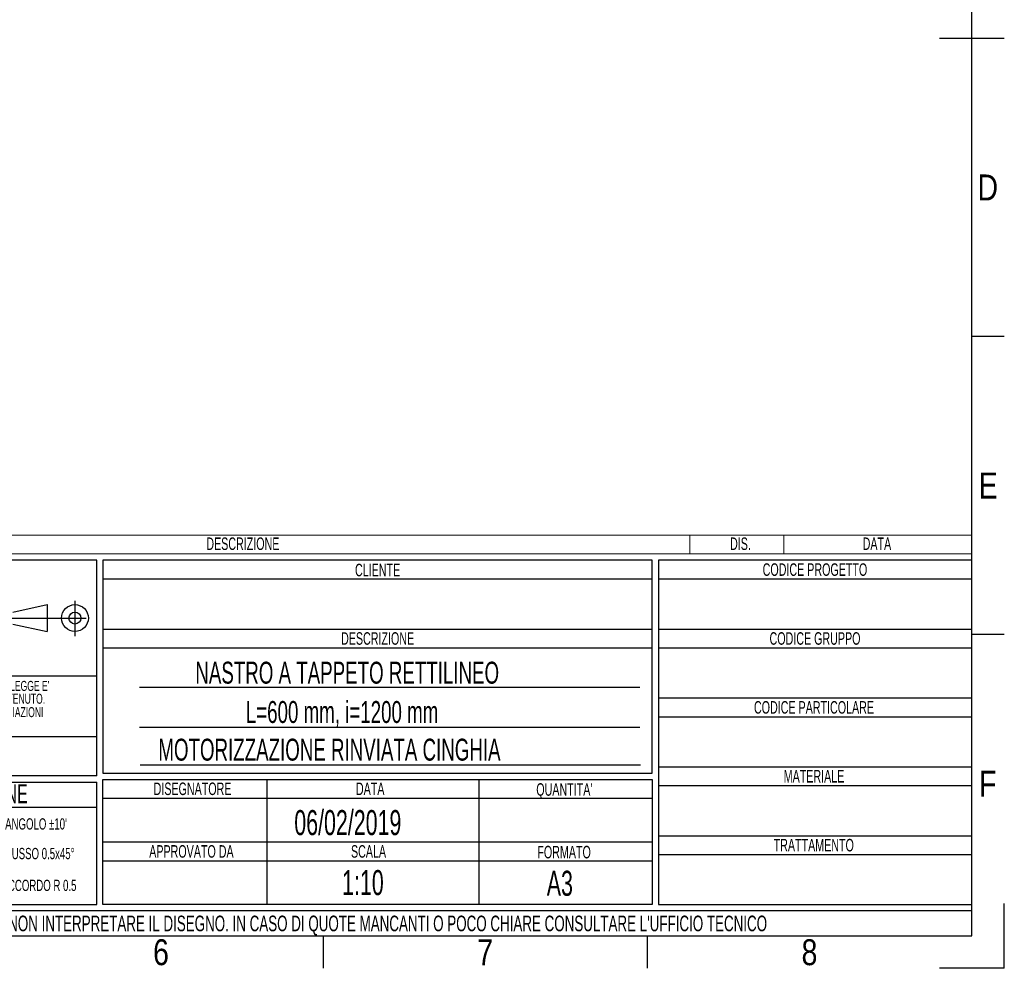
# Model space of a CAD drawing. Header units: millimetres. Extents: x 0 to 420, y 0 to 297.
# Tile 17 of 21: x 263 to 420, y 0 to 151. Entities that reach past the tile are written whole.
import ezdxf
from ezdxf.enums import TextEntityAlignment as Align

# ---------------------------------------------------------------- set-up
doc = ezdxf.new("R2010")
doc.units = ezdxf.units.MM
doc.linetypes.add('CENTERX2', pattern=[20.32, 12.7, -2.54, 2.54, -2.54])
doc.layers.add('CARTIGLIO', color=140, linetype='Continuous')
doc.styles.add('SLDTEXTSTYLE0', font='TXT', dxfattribs={"width": 0.638298})
doc.styles.add('SLDTEXTSTYLE1', font='TXT', dxfattribs={"width": 0.675})
doc.styles.add('SLDTEXTSTYLE2', font='TXT', dxfattribs={"width": 0.821468})

# ---------------------------------------------------------------- blocks, each defined once
blk = doc.blocks.new('SW_NOTE_0')
at = {"layer": 'CARTIGLIO', "color": 0, "insert": (7.53, 2.58), "char_height": 2, "attachment_point": 2, "style": 'SLDTEXTSTYLE0'}
blk.add_mtext('TRATTAMENTO', dxfattribs=at)
blk = doc.blocks.new('SW_NOTE_0_1')
at = {"layer": 'CARTIGLIO', "color": 0, "insert": (85.41, 3.22), "char_height": 2.5, "attachment_point": 2, "style": 'SLDTEXTSTYLE0'}
blk.add_mtext("ATTENZIONE: NON INTERPRETARE IL DISEGNO. IN CASO DI QUOTE MANCANTI O POCO CHIARE CONSULTARE L'UFFICIO TECNICO", dxfattribs=at)
blk = doc.blocks.new('SW_NOTE_0_2')
at = {"layer": 'CARTIGLIO', "color": 0, "insert": (3.51, 2.58), "char_height": 2, "attachment_point": 2, "style": 'SLDTEXTSTYLE0'}
blk.add_mtext('SCALA', dxfattribs=at)
blk = doc.blocks.new('SW_NOTE_0_3')
at = {"layer": 'CARTIGLIO', "color": 0, "insert": (8.67, 2.58), "char_height": 2, "attachment_point": 2, "style": 'SLDTEXTSTYLE0'}
blk.add_mtext('APPROVATO DA', dxfattribs=at)
blk = doc.blocks.new('SW_NOTE_0_4')
at = {"layer": 'CARTIGLIO', "color": 0, "insert": (5.4, 2.58), "char_height": 2, "attachment_point": 2, "style": 'SLDTEXTSTYLE0'}
blk.add_mtext('FORMATO', dxfattribs=at)
blk = doc.blocks.new('SW_NOTE_0_5')
at = {"layer": 'CARTIGLIO', "color": 0, "insert": (7.61, 2.58), "char_height": 2, "attachment_point": 2, "style": 'SLDTEXTSTYLE0'}
blk.add_mtext('DISEGNATORE', dxfattribs=at)
blk = doc.blocks.new('SW_NOTE_0_6')
at = {"layer": 'CARTIGLIO', "color": 0, "insert": (2.85, 2.58), "char_height": 2, "attachment_point": 2, "style": 'SLDTEXTSTYLE0'}
blk.add_mtext('DATA', dxfattribs=at)
blk = doc.blocks.new('SW_NOTE_0_7')
at = {"layer": 'CARTIGLIO', "color": 0, "insert": (5.56, 2.58), "char_height": 2, "attachment_point": 2, "style": 'SLDTEXTSTYLE0'}
blk.add_mtext("QUANTITA'", dxfattribs=at)
blk = doc.blocks.new('SW_NOTE_0_8')
at = {"layer": 'CARTIGLIO', "color": 0, "insert": (7.1, 2.58), "char_height": 2, "attachment_point": 2, "style": 'SLDTEXTSTYLE0'}
blk.add_mtext('DESCRIZIONE', dxfattribs=at)
blk = doc.blocks.new('SW_NOTE_0_9')
at = {"layer": 'CARTIGLIO', "color": 0, "insert": (4.23, 2.58), "char_height": 2, "attachment_point": 2, "style": 'SLDTEXTSTYLE0'}
blk.add_mtext('CLIENTE', dxfattribs=at)
blk = doc.blocks.new('SW_NOTE_0_10')
at = {"layer": 'CARTIGLIO', "color": 0, "insert": (5.69, 2.58), "char_height": 2, "attachment_point": 2, "style": 'SLDTEXTSTYLE0'}
blk.add_mtext('MATERIALE', dxfattribs=at)
blk = doc.blocks.new('SW_NOTE_0_11')
at = {"layer": 'CARTIGLIO', "color": 0, "insert": (12.15, 2.58), "char_height": 2, "attachment_point": 2, "style": 'SLDTEXTSTYLE0'}
blk.add_mtext('CODICE PARTICOLARE', dxfattribs=at)
blk = doc.blocks.new('SW_NOTE_0_12')
at = {"layer": 'CARTIGLIO', "color": 0, "insert": (9.55, 2.58), "char_height": 2, "attachment_point": 2, "style": 'SLDTEXTSTYLE0'}
blk.add_mtext('CODICE GRUPPO', dxfattribs=at)
blk = doc.blocks.new('SW_NOTE_0_13')
at = {"layer": 'CARTIGLIO', "color": 0, "insert": (10.69, 2.58), "char_height": 2, "attachment_point": 2, "style": 'SLDTEXTSTYLE0'}
blk.add_mtext('CODICE PROGETTO', dxfattribs=at)
blk = doc.blocks.new('SW_NOTE_0_14')
at = {"layer": 'CARTIGLIO', "color": 0, "insert": (6.68, 2.32), "char_height": 1.8, "attachment_point": 2, "style": 'SLDTEXTSTYLE0'}
blk.add_mtext("ANGOLO ±10'", dxfattribs=at)
blk = doc.blocks.new('SW_NOTE_0_15')
at = {"layer": 'CARTIGLIO', "color": 0, "insert": (23.94, 3.87), "char_height": 3, "attachment_point": 2, "style": 'SLDTEXTSTYLE0'}
blk.add_mtext('TOLLERANZE DI LAVORAZIONE', dxfattribs=at)
blk = doc.blocks.new('SW_NOTE_0_16')
at = {"layer": 'CARTIGLIO', "color": 0, "insert": (21.07, 5.8), "char_height": 4.5, "attachment_point": 2, "style": 'SLDTEXTSTYLE1'}
blk.add_mtext('CONFIDENZIALE', dxfattribs=at)
blk = doc.blocks.new('SW_NOTE_0_17')
at = {"layer": 'CARTIGLIO', "color": 0, "insert": (28.04, 2.06), "char_height": 1.6, "attachment_point": 2, "style": 'SLDTEXTSTYLE0'}
blk.add_mtext('DISEGNO ESEGUITO CON CAD NON SONO AMMESSE VARIAZIONI', dxfattribs=at)
blk = doc.blocks.new('SW_NOTE_0_18')
at = {"layer": 'CARTIGLIO', "color": 0, "insert": (27.34, 2.06), "char_height": 1.6, "attachment_point": 2, "style": 'SLDTEXTSTYLE0'}
blk.add_mtext('VIETATO RIPRODURRE O COMUNICARNE A TERZI IL CONTENUTO.', dxfattribs=at)
blk = doc.blocks.new('SW_NOTE_0_19')
at = {"layer": 'CARTIGLIO', "color": 0, "insert": (7.59, 2.32), "char_height": 1.8, "attachment_point": 2, "style": 'SLDTEXTSTYLE0'}
blk.add_mtext('SMUSSO 0.5x45°', dxfattribs=at)
blk = doc.blocks.new('SW_NOTE_0_21')
at = {"layer": 'CARTIGLIO', "color": 0, "char_height": 1.6, "attachment_point": 2, "style": 'SLDTEXTSTYLE0'}
for s, insert in [("DISEGNO DI PROPRIETA'", (10.28, 2.06)), ('ALUSIC srl', (25.45, 2.06)), (". A TERMINI DI LEGGE E'", (39.41, 2.06))]:
    blk.add_mtext(s, dxfattribs=dict(at, insert=insert))
blk = doc.blocks.new('SW_NOTE_0_22')
at = {"layer": 'CARTIGLIO', "color": 0, "insert": (8.57, 2.32), "char_height": 1.8, "attachment_point": 2, "style": 'SLDTEXTSTYLE0'}
blk.add_mtext('RACCORDO R 0.5', dxfattribs=at)
blk = doc.blocks.new('SW_NOTE_0_28')
at = {"layer": 'CARTIGLIO', "color": 0, "insert": (2.85, 2.58), "char_height": 2, "attachment_point": 2, "style": 'SLDTEXTSTYLE0'}
blk.add_mtext('DATA', dxfattribs=at)
blk = doc.blocks.new('SW_NOTE_0_29')
at = {"layer": 'CARTIGLIO', "color": 0, "insert": (7.1, 2.58), "char_height": 2, "attachment_point": 2, "style": 'SLDTEXTSTYLE0'}
blk.add_mtext('DESCRIZIONE', dxfattribs=at)
blk = doc.blocks.new('SW_NOTE_0_30')
at = {"layer": 'CARTIGLIO', "color": 0, "insert": (1.97, 2.58), "char_height": 2, "attachment_point": 2, "style": 'SLDTEXTSTYLE0'}
blk.add_mtext('DIS.', dxfattribs=at)
blk = doc.blocks.new('Cartiglio ALUSIC')
at = {"color": 161, "linetype": 'Continuous', "lineweight": 18}
for p, q in [((113.97, 154), (313.62, 154)), ((268.62, 154), (268.62, 151)), ((283.62, 154), (283.62, 151)), ((313.62, 151), (313.62, 154)), ((113.97, 151), (313.62, 151))]:
    blk.add_line(p, q, dxfattribs=at)
at = {"layer": 'CARTIGLIO'}
for p, q in [((173.97, 150), (113.97, 150)), ((173.97, 115.55), (173.97, 150)), ((262.62, 150), (174.97, 150)), ((174.97, 150), (174.97, 116)), ((262.62, 116), (262.62, 150)), ((313.62, 150), (263.62, 150)), ((263.62, 150), (263.62, 95)), ((313.62, 95), (313.62, 150)), ((174.97, 147), (262.62, 147)), ((263.62, 147), (313.62, 147)), ((160.56, 141.71), (166.06, 142.89)), ((166.06, 142.89), (166.06, 138.61)), ((160.56, 139.79), (166.06, 138.61)), ((174.97, 139), (262.62, 139)), ((263.62, 139), (313.62, 139)), ((174.97, 136), (262.62, 136)), ((263.62, 136), (313.62, 136)), ((113.97, 131.5), (173.97, 131.5)), ((260.62, 129.67), (180.8, 129.67)), ((263.62, 128), (313.62, 128)), ((263.62, 125), (313.62, 125)), ((180.8, 123.31), (260.62, 123.31)), ((173.97, 121.76), (113.97, 121.76)), ((180.92, 117.32), (260.74, 117.32)), ((263.62, 117), (313.62, 117)), ((173.97, 115.55), (113.97, 115.55)), ((174.97, 116), (262.62, 116)), ((174.97, 115), (262.62, 115)), ((174.97, 95), (174.97, 115)), ((201.14, 115), (201.14, 95)), ((234.97, 115), (234.97, 95)), ((262.62, 115), (262.62, 95)), ((113.97, 114.55), (173.97, 114.55)), ((173.97, 95), (173.97, 114.55)), ((263.62, 114), (313.62, 114)), ((174.97, 112), (262.62, 112)), ((173.96, 110.49), (113.96, 110.49)), ((263.62, 106), (313.62, 106)), ((174.97, 105), (262.62, 105)), ((263.62, 103), (313.62, 103)), ((174.97, 102), (262.62, 102)), ((113.97, 95), (173.97, 95)), ((262.62, 95), (174.97, 95)), ((263.62, 95), (313.62, 95)), ((313.62, 94), (113.97, 94)), ((313.62, 90), (313.62, 94)), ((113.97, 90), (313.62, 90))]:
    blk.add_line(p, q, dxfattribs=at)
at = {"layer": 'CARTIGLIO', "linetype": 'CENTERX2'}
for p, q in [((170.49, 143.5), (170.49, 137.84)), ((159.56, 140.75), (173.38, 140.75))]:
    blk.add_line(p, q, dxfattribs=at)
at = {"layer": 'CARTIGLIO', "linetype": 'Continuous'}
blk.add_line((113.97, 90), (313.62, 90), dxfattribs=at)
at = {"layer": 'CARTIGLIO'}
for radius in [2.14, 0.957]:
    blk.add_circle((170.49, 140.75), radius, dxfattribs=at)
at = {"layer": 'CARTIGLIO', "color": 140}
for name, p in [('SW_NOTE_0_29', (190.19, 151.04)), ('SW_NOTE_0_30', (274.72, 151.04)), ('SW_NOTE_0_28', (295.62, 151.04)), ('SW_NOTE_0_9', (214.56, 146.84)), ('SW_NOTE_0_13', (277.89, 146.91)), ('SW_NOTE_0_8', (211.69, 135.91)), ('SW_NOTE_0_12', (279.04, 135.91)), ('SW_NOTE_0_21', (118.97, 128.66)), ('SW_NOTE_0_18', (116.35, 126.61)), ('SW_NOTE_0_11', (276.28, 124.91)), ('SW_NOTE_0_17', (115.64, 124.47)), ('SW_NOTE_0_16', (122.24, 115.47)), ('SW_NOTE_0_10', (282.74, 113.91)), ('SW_NOTE_0_15', (119.54, 110.32)), ('SW_NOTE_0_5', (181.65, 111.91)), ('SW_NOTE_0_6', (214.76, 111.91)), ('SW_NOTE_0_7', (243.03, 111.8)), ('SW_NOTE_0_14', (157.6, 106.46)), ('SW_NOTE_0', (280.86, 102.91)), ('SW_NOTE_0_19', (156.67, 101.73)), ('SW_NOTE_0_3', (180.41, 101.91)), ('SW_NOTE_0_2', (213.83, 101.91)), ('SW_NOTE_0_4', (243.15, 101.8)), ('SW_NOTE_0_22', (155.63, 96.65)), ('SW_NOTE_0_1', (127.63, 90.02))]:
    blk.add_blockref(name, p, dxfattribs=at)
at = {"layer": 'CARTIGLIO', "color": 140, "style": 'SLDTEXTSTYLE0', "width": 0.638298}
for tag, height, p in [('AUTOATTR1', 3.5, (223.45, 133.7)), ('AUTOATTR2', 3.5, (221.93, 127.42)), ('AUTOATTR11', 3.5, (224.55, 121.41)), ('AUTOATTR8', 4, (219.24, 110)), ('AUTOATTR9', 4, (218.12, 100.42)), ('AUTOATTR0', 4, (249.03, 100.31))]:
    blk.add_attdef(tag, text='', height=height, dxfattribs=at).set_placement(p, align=Align.TOP_CENTER)
at = {"layer": 'CARTIGLIO', "color": 140}
for tag in ['AUTOATTR13', 'AUTOATTR12', 'AUTOATTR10', 'AUTOATTR7', 'AUTOATTR6', 'AUTOATTR5', 'AUTOATTR4', 'AUTOATTR3']:
    blk.add_attdef(tag, (0, 0), '', height=4, dxfattribs=at)

msp = doc.modelspace()

# ---------------------------------------------------------------- linework, layer by layer
at = {"layer": 'CARTIGLIO', "linetype": 'Continuous'}
for p, q in [((414.8274, 5.171), (414.8274, 291.8226)), ((409.6532, 148.4968), (420.0016, 148.4968)), ((420.0016, 100.894), (414.8274, 100.894)), ((420.0016, 53.2912), (414.8274, 53.2912)), ((420.0016, -0.0032), (420.0016, 10.3452)), ((5.1801, 5.171), (414.8274, 5.171)), ((215.1758, 5.171), (414.8274, 5.171)), ((311.3431, -0.0032), (311.3431, 5.171)), ((363.0852, -0.0032), (363.0852, 5.171)), ((420.0016, -0.0032), (409.6532, -0.0032))]:
    msp.add_line(p, q, dxfattribs=at)
at = {"layer": 'CARTIGLIO'}
msp.add_line((215.1774, 5.171), (414.8274, 5.171), dxfattribs=at)

# ---------------------------------------------------------------- block references
ref = msp.add_blockref('Cartiglio ALUSIC', (101.2063, -84.828), dxfattribs=at)
ref.add_attrib('AUTOATTR11', 'MOTORIZZAZIONE RINVIATA CINGHIA', dxfattribs={"color": 140, "height": 3.5, "style": 'SLDTEXTSTYLE0', "width": 0.638298}).set_placement((285.0108, 32.1118), align=Align.BOTTOM_LEFT)
ref.add_attrib('AUTOATTR9', '1:10', dxfattribs={"color": 140, "height": 4, "style": 'SLDTEXTSTYLE0', "width": 0.638298}).set_placement((314.3285, 10.486), align=Align.BOTTOM_LEFT)
ref.add_attrib('AUTOATTR8', '06/02/2019', dxfattribs={"color": 140, "height": 4, "style": 'SLDTEXTSTYLE0', "width": 0.638298}).set_placement((306.7007, 20.0651), align=Align.BOTTOM_LEFT)
ref.add_attrib('AUTOATTR2', 'L=600 mm, i=1200 mm', dxfattribs={"color": 140, "height": 3.5, "style": 'SLDTEXTSTYLE0', "width": 0.638298}).set_placement((298.9635, 38.123), align=Align.BOTTOM_LEFT)
ref.add_attrib('AUTOATTR1', 'NASTRO A TAPPETO RETTILINEO', dxfattribs={"color": 140, "height": 3.5, "style": 'SLDTEXTSTYLE0', "width": 0.638298}).set_placement((290.9135, 44.4016), align=Align.BOTTOM_LEFT)
ref.add_attrib('AUTOATTR0', 'A3', dxfattribs={"color": 140, "height": 4, "style": 'SLDTEXTSTYLE0', "width": 0.638298}).set_placement((346.9888, 10.3744), align=Align.BOTTOM_LEFT)

# ---------------------------------------------------------------- texts
at = {"layer": 'CARTIGLIO', "char_height": 4.1394, "attachment_point": 2, "style": 'SLDTEXTSTYLE2'}
for s, insert in [('D', (417.3655, 126.7486)), ('E', (417.4255, 79.1458)), ('F', (417.3682, 31.543)), ('6', (285.4283, 4.6371)), ('7', (337.1705, 4.6371)), ('8', (388.9127, 4.6371))]:
    msp.add_mtext(s, dxfattribs=dict(at, insert=insert))

doc.saveas('drawing.dxf')
